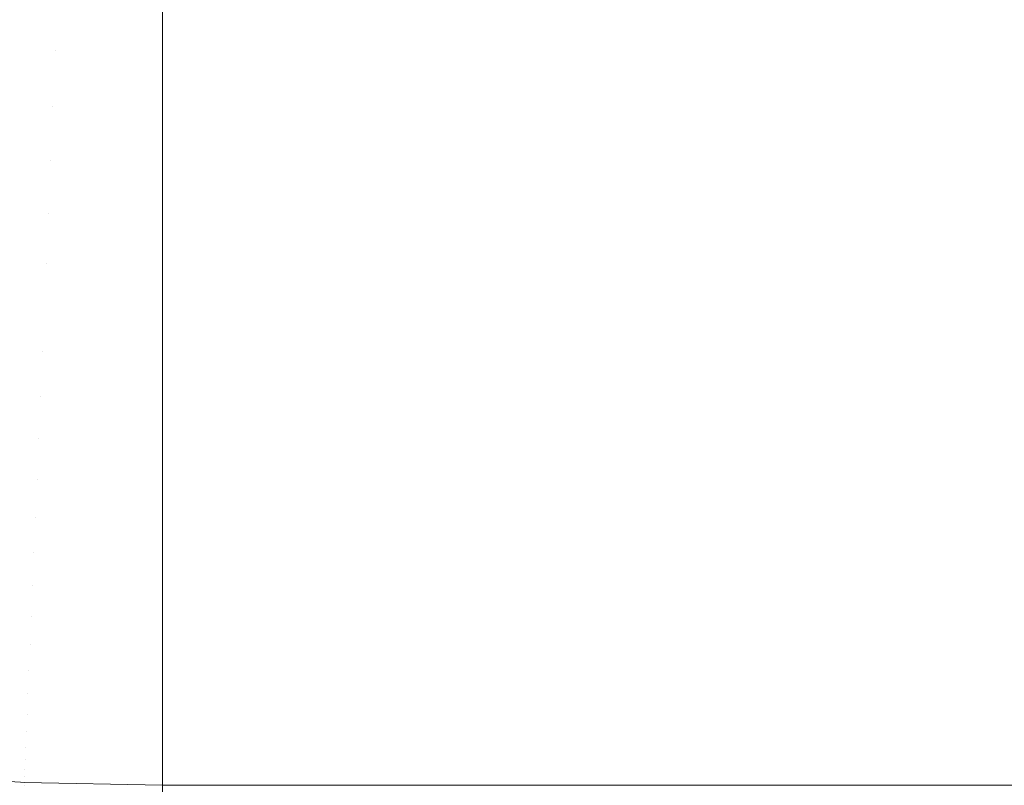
# Model space of a CAD drawing. Header units: centimetres. Extents: x -26 to 27.3, y 37.2 to 39.
# Tile 149 of 256: x -7.8685 to -7.8081, y 37.5001 to 37.547. Entities that reach past the tile are written whole.
import ezdxf

# ---------------------------------------------------------------- set-up
doc = ezdxf.new("R2010")
doc.units = ezdxf.units.CM
doc.header["$LTSCALE"] = 2.54
doc.layers.add('Lucido design-1', color=7, linetype='Continuous')

# ---------------------------------------------------------------- blocks, each defined once
blk = doc.blocks.new('Gruppo-6-1')
at = {"color": 7, "linetype": 'Continuous', "lineweight": 9}
for points in [[(-25.859734, 38.900112, -349.282667), (-25.859734, 37.300112, -349.282667), (27.240266, 37.300112, -349.282667), (27.240266, 38.900112, -349.282667)], [(-25.859734, 38.900112, -373.24943), (-25.859734, 37.300112, -373.24943), (27.240266, 37.300112, -373.24943), (27.240266, 38.900112, -373.24943)]]:
    blk.add_3dface(points, dxfattribs=at)
for points, invisible_edges in [([(-7.866317, 37.545129, -349.699231), (-7.872889, 37.545548, -349.699231), (-7.87259, 37.549058, -349.697008), (-7.866168, 37.548648, -349.697008)], 15), ([(-7.866317, 37.545129, -373.665995), (-7.872889, 37.545548, -373.665995), (-7.87259, 37.549058, -373.663771), (-7.866168, 37.548648, -373.663771)], 15), ([(-7.866317, 37.545129, -349.699231), (-7.866168, 37.548648, -349.697008), (-7.859734, 37.548512, -349.697008), (-7.859734, 37.546393, -349.698345)], 11), ([(-7.859734, 37.54769, -373.66429), (-7.859734, 37.544989, -373.665995), (-7.866317, 37.545129, -373.665995), (-7.866168, 37.548648, -373.663771)], 14), ([(9.240266, 37.548512, -349.697008), (9.240266, 37.546393, -349.698345), (-7.859734, 37.546393, -349.698345), (-7.859734, 37.548512, -349.697008)], 10), ([(-7.859734, 37.544989, -373.665995), (-7.859734, 37.54769, -373.66429), (9.240266, 37.54769, -373.66429), (9.240266, 37.544989, -373.665995)], 10), ([(-7.859734, 37.546393, -349.698345), (-7.859734, 37.544989, -349.699231), (-7.866317, 37.545129, -349.699231)], 10), ([(-7.859734, 37.544989, -349.699231), (-7.859734, 37.546393, -349.698345), (9.240266, 37.546393, -349.698345), (9.240266, 37.544989, -349.699231)], 10), ([(-7.866463, 37.541707, -349.701598), (-7.873179, 37.542136, -349.701598), (-7.872889, 37.545548, -349.699231), (-7.866317, 37.545129, -349.699231)], 15), ([(-7.866463, 37.541707, -373.668361), (-7.873179, 37.542136, -373.668361), (-7.872889, 37.545548, -373.665995), (-7.866317, 37.545129, -373.665995)], 15), ([(-7.866463, 37.541707, -349.701598), (-7.866317, 37.545129, -349.699231), (-7.859734, 37.544989, -349.699231), (-7.859734, 37.542766, -349.700768)], 11), ([(-7.859734, 37.544124, -373.666592), (-7.859734, 37.541564, -373.668361), (-7.866463, 37.541707, -373.668361), (-7.866317, 37.545129, -373.665995)], 14), ([(-7.866317, 37.545129, -373.665995), (-7.859734, 37.544989, -373.665995), (-7.859734, 37.544124, -373.666592)], 9), ([(9.240266, 37.544989, -349.699231), (9.240266, 37.542766, -349.700768), (-7.859734, 37.542766, -349.700768), (-7.859734, 37.544989, -349.699231)], 10), ([(9.240266, 37.544989, -373.665995), (9.240266, 37.544124, -373.666592), (-7.859734, 37.544124, -373.666592), (-7.859734, 37.544989, -373.665995)], 10), ([(-7.859734, 37.541564, -373.668361), (-7.859734, 37.544124, -373.666592), (9.240266, 37.544124, -373.666592), (9.240266, 37.541564, -373.668361)], 10), ([(-7.859734, 37.542766, -349.700768), (-7.859734, 37.541564, -349.701598), (-7.866463, 37.541707, -349.701598)], 10), ([(-7.859734, 37.541564, -349.701598), (-7.859734, 37.542766, -349.700768), (9.240266, 37.542766, -349.700768), (9.240266, 37.541564, -349.701598)], 10), ([(-7.866604, 37.53839, -349.704102), (-7.873461, 37.538828, -349.704102), (-7.873179, 37.542136, -349.701598), (-7.866463, 37.541707, -349.701598)], 15), ([(-7.866604, 37.53839, -373.670865), (-7.873461, 37.538828, -373.670865), (-7.873179, 37.542136, -373.668361), (-7.866463, 37.541707, -373.668361)], 15), ([(-7.866604, 37.53839, -349.704102), (-7.866463, 37.541707, -349.701598), (-7.859734, 37.541564, -349.701598), (-7.859734, 37.539247, -349.703346)], 11), ([(-7.859734, 37.540659, -373.669044), (-7.859734, 37.538245, -373.670865), (-7.866604, 37.53839, -373.670865), (-7.866463, 37.541707, -373.668361)], 14), ([(-7.866463, 37.541707, -373.668361), (-7.859734, 37.541564, -373.668361), (-7.859734, 37.540659, -373.669044)], 9), ([(9.240266, 37.541564, -349.701598), (9.240266, 37.539247, -349.703346), (-7.859734, 37.539247, -349.703346), (-7.859734, 37.541564, -349.701598)], 10), ([(9.240266, 37.541564, -373.668361), (9.240266, 37.540659, -373.669044), (-7.859734, 37.540659, -373.669044), (-7.859734, 37.541564, -373.668361)], 10), ([(-7.859734, 37.538245, -373.670865), (-7.859734, 37.540659, -373.669044), (9.240266, 37.540659, -373.669044), (9.240266, 37.538245, -373.670865)], 10), ([(-7.859734, 37.539247, -349.703346), (-7.859734, 37.538245, -349.704102), (-7.866604, 37.53839, -349.704102)], 10), ([(-7.859734, 37.538245, -349.704102), (-7.859734, 37.539247, -349.703346), (9.240266, 37.539247, -349.703346), (9.240266, 37.538245, -349.704102)], 10), ([(-7.86674, 37.535183, -349.70674), (-7.873733, 37.535629, -349.70674), (-7.873461, 37.538828, -349.704102), (-7.866604, 37.53839, -349.704102)], 15), ([(-7.86674, 37.535183, -373.673503), (-7.873733, 37.535629, -373.673503), (-7.873461, 37.538828, -373.670865), (-7.866604, 37.53839, -373.670865)], 15), ([(-7.86674, 37.535183, -349.70674), (-7.866604, 37.53839, -349.704102), (-7.859734, 37.538245, -349.704102), (-7.859734, 37.535844, -349.706075)], 11), ([(-7.859734, 37.537301, -373.67164), (-7.859734, 37.535034, -373.673503), (-7.86674, 37.535183, -373.673503), (-7.866604, 37.53839, -373.670865)], 14), ([(-7.866604, 37.53839, -373.670865), (-7.859734, 37.538245, -373.670865), (-7.859734, 37.537301, -373.67164)], 9), ([(9.240266, 37.538245, -349.704102), (9.240266, 37.535844, -349.706075), (-7.859734, 37.535844, -349.706075), (-7.859734, 37.538245, -349.704102)], 10), ([(9.240266, 37.538245, -373.670865), (9.240266, 37.537301, -373.67164), (-7.859734, 37.537301, -373.67164), (-7.859734, 37.538245, -373.670865)], 10), ([(-7.859734, 37.535034, -373.673503), (-7.859734, 37.537301, -373.67164), (9.240266, 37.537301, -373.67164), (9.240266, 37.535034, -373.673503)], 10), ([(-7.866871, 37.532091, -349.709506), (-7.873996, 37.532545, -349.709506), (-7.873733, 37.535629, -349.70674), (-7.86674, 37.535183, -349.70674)], 15), ([(-7.866871, 37.532091, -373.676269), (-7.873996, 37.532545, -373.676269), (-7.873733, 37.535629, -373.673503), (-7.86674, 37.535183, -373.673503)], 15), ([(-7.859734, 37.535844, -349.706075), (-7.859734, 37.535034, -349.70674), (-7.86674, 37.535183, -349.70674)], 10), ([(-7.859734, 37.535034, -349.70674), (-7.859734, 37.535844, -349.706075), (9.240266, 37.535844, -349.706075), (9.240266, 37.535034, -349.70674)], 10), ([(-7.866871, 37.532091, -349.709506), (-7.86674, 37.535183, -349.70674), (-7.859734, 37.535034, -349.70674), (-7.859734, 37.532562, -349.708949)], 11), ([(-7.859734, 37.534057, -373.674376), (-7.859734, 37.531939, -373.676269), (-7.866871, 37.532091, -373.676269), (-7.86674, 37.535183, -373.673503)], 14), ([(-7.86674, 37.535183, -373.673503), (-7.859734, 37.535034, -373.673503), (-7.859734, 37.534057, -373.674376)], 9), ([(9.240266, 37.535034, -349.70674), (9.240266, 37.532562, -349.708949), (-7.859734, 37.532562, -349.708949), (-7.859734, 37.535034, -349.70674)], 10), ([(9.240266, 37.535034, -373.673503), (9.240266, 37.534057, -373.674376), (-7.859734, 37.534057, -373.674376), (-7.859734, 37.535034, -373.673503)], 10), ([(-7.859734, 37.531939, -373.676269), (-7.859734, 37.534057, -373.674376), (9.240266, 37.534057, -373.674376), (9.240266, 37.531939, -373.676269)], 10), ([(-7.866979, 37.529555, -349.711956), (-7.874211, 37.530016, -349.711956), (-7.873996, 37.532545, -349.709506), (-7.866871, 37.532091, -349.709506)], 15), ([(-7.866979, 37.529555, -373.678719), (-7.874211, 37.530016, -373.678719), (-7.873996, 37.532545, -373.676269), (-7.866871, 37.532091, -373.676269)], 15), ([(-7.859734, 37.532562, -349.708949), (-7.859734, 37.531939, -349.709506), (-7.866871, 37.532091, -349.709506)], 10), ([(-7.859734, 37.531939, -349.709506), (-7.859734, 37.532562, -349.708949), (9.240266, 37.532562, -349.708949), (9.240266, 37.531939, -349.709506)], 10), ([(-7.859734, 37.529401, -349.711956), (-7.866979, 37.529555, -349.711956), (-7.866871, 37.532091, -349.709506), (-7.859734, 37.531939, -349.709506)], 7), ([(-7.859734, 37.530928, -373.677245), (-7.859734, 37.529401, -373.678719), (-7.866979, 37.529555, -373.678719), (-7.866871, 37.532091, -373.676269)], 14), ([(-7.866871, 37.532091, -373.676269), (-7.859734, 37.531939, -373.676269), (-7.859734, 37.530928, -373.677245)], 9), ([(9.240266, 37.531939, -349.709506), (9.240266, 37.529401, -349.711956), (-7.859734, 37.529401, -349.711956), (-7.859734, 37.531939, -349.709506)], 10), ([(9.240266, 37.531939, -373.676269), (9.240266, 37.530928, -373.677245), (-7.859734, 37.530928, -373.677245), (-7.859734, 37.531939, -373.676269)], 10), ([(-7.859734, 37.529401, -373.678719), (-7.859734, 37.530928, -373.677245), (9.240266, 37.530928, -373.677245), (9.240266, 37.529401, -373.678719)], 10), ([(-7.867101, 37.526689, -349.714947), (-7.874454, 37.527158, -349.714947), (-7.874211, 37.530016, -349.711956), (-7.866979, 37.529555, -349.711956)], 15), ([(-7.867101, 37.526689, -373.68171), (-7.874454, 37.527158, -373.68171), (-7.874211, 37.530016, -373.678719), (-7.866979, 37.529555, -373.678719)], 15), ([(-7.859734, 37.526532, -349.714947), (-7.867101, 37.526689, -349.714947), (-7.866979, 37.529555, -349.711956), (-7.859734, 37.529401, -349.711956)], 7), ([(-7.867101, 37.526689, -373.68171), (-7.866979, 37.529555, -373.678719), (-7.859734, 37.529401, -373.678719), (-7.859734, 37.527932, -373.680251)], 11), ([(-7.859734, 37.526532, -349.714947), (-7.859734, 37.529401, -349.711956), (9.240266, 37.529401, -349.711956), (9.240266, 37.526532, -349.714947)], 10), ([(9.240266, 37.529401, -373.678719), (9.240266, 37.527932, -373.680251), (-7.859734, 37.527932, -373.680251), (-7.859734, 37.529401, -373.678719)], 10), ([(-7.859734, 37.527932, -373.680251), (-7.859734, 37.526532, -373.68171), (-7.867101, 37.526689, -373.68171)], 10), ([(-7.859734, 37.526532, -373.68171), (-7.859734, 37.527932, -373.680251), (9.240266, 37.527932, -373.680251), (9.240266, 37.526532, -373.68171)], 10), ([(-7.867217, 37.52395, -349.718051), (-7.874687, 37.524427, -349.718051), (-7.874454, 37.527158, -349.714947), (-7.867101, 37.526689, -349.714947)], 15), ([(-7.867217, 37.52395, -373.684814), (-7.874687, 37.524427, -373.684814), (-7.874454, 37.527158, -373.68171), (-7.867101, 37.526689, -373.68171)], 15), ([(-7.859734, 37.526387, -349.71511), (-7.859734, 37.523792, -349.718051), (-7.867217, 37.52395, -349.718051), (-7.867101, 37.526689, -349.714947)], 14), ([(-7.867217, 37.52395, -373.684814), (-7.867101, 37.526689, -373.68171), (-7.859734, 37.526532, -373.68171), (-7.859734, 37.525061, -373.683376)], 11), ([(-7.867101, 37.526689, -349.714947), (-7.859734, 37.526532, -349.714947), (-7.859734, 37.526387, -349.71511)], 9), ([(9.240266, 37.526532, -349.714947), (9.240266, 37.526387, -349.71511), (-7.859734, 37.526387, -349.71511), (-7.859734, 37.526532, -349.714947)], 10), ([(9.240266, 37.526532, -373.68171), (9.240266, 37.525061, -373.683376), (-7.859734, 37.525061, -373.683376), (-7.859734, 37.526532, -373.68171)], 10), ([(-7.859734, 37.523792, -349.718051), (-7.859734, 37.526387, -349.71511), (9.240266, 37.526387, -349.71511), (9.240266, 37.523792, -349.718051)], 10), ([(-7.859734, 37.525061, -373.683376), (-7.859734, 37.523792, -373.684814), (-7.867217, 37.52395, -373.684814)], 10), ([(-7.859734, 37.523792, -373.684814), (-7.859734, 37.525061, -373.683376), (9.240266, 37.525061, -373.683376), (9.240266, 37.523792, -373.684814)], 10), ([(-7.867328, 37.521345, -349.721263), (-7.874908, 37.521828, -349.721263), (-7.874687, 37.524427, -349.718051), (-7.867217, 37.52395, -349.718051)], 15), ([(-7.867328, 37.521345, -373.688027), (-7.874908, 37.521828, -373.688027), (-7.874687, 37.524427, -373.684814), (-7.867217, 37.52395, -373.684814)], 15), ([(-7.859734, 37.523514, -349.718393), (-7.859734, 37.521184, -349.721263), (-7.867328, 37.521345, -349.721263), (-7.867217, 37.52395, -349.718051)], 14), ([(-7.867328, 37.521345, -373.688027), (-7.867217, 37.52395, -373.684814), (-7.859734, 37.523792, -373.684814), (-7.859734, 37.522325, -373.686621)], 11), ([(-7.867217, 37.52395, -349.718051), (-7.859734, 37.523792, -349.718051), (-7.859734, 37.523514, -349.718393)], 9), ([(9.240266, 37.523792, -349.718051), (9.240266, 37.523514, -349.718393), (-7.859734, 37.523514, -349.718393), (-7.859734, 37.523792, -349.718051)], 10), ([(9.240266, 37.523792, -373.684814), (9.240266, 37.522325, -373.686621), (-7.859734, 37.522325, -373.686621), (-7.859734, 37.523792, -373.684814)], 10), ([(-7.859734, 37.521184, -349.721263), (-7.859734, 37.523514, -349.718393), (9.240266, 37.523514, -349.718393), (9.240266, 37.521184, -349.721263)], 10), ([(-7.859734, 37.522325, -373.686621), (-7.859734, 37.521184, -373.688027), (-7.867328, 37.521345, -373.688027)], 10), ([(-7.859734, 37.521184, -373.688027), (-7.859734, 37.522325, -373.686621), (9.240266, 37.522325, -373.686621), (9.240266, 37.521184, -373.688027)], 10), ([(-7.867432, 37.518877, -349.724578), (-7.875117, 37.519367, -349.724578), (-7.874908, 37.521828, -349.721263), (-7.867328, 37.521345, -349.721263)], 15), ([(-7.867432, 37.518877, -373.691341), (-7.875117, 37.519367, -373.691341), (-7.874908, 37.521828, -373.688027), (-7.867328, 37.521345, -373.688027)], 15), ([(-7.859734, 37.520786, -349.721797), (-7.859734, 37.518713, -349.724578), (-7.867432, 37.518877, -349.724578), (-7.867328, 37.521345, -349.721263)], 14), ([(-7.867432, 37.518877, -373.691341), (-7.867328, 37.521345, -373.688027), (-7.859734, 37.521184, -373.688027), (-7.859734, 37.519729, -373.689979)], 11), ([(-7.867328, 37.521345, -349.721263), (-7.859734, 37.521184, -349.721263), (-7.859734, 37.520786, -349.721797)], 9), ([(9.240266, 37.521184, -349.721263), (9.240266, 37.520786, -349.721797), (-7.859734, 37.520786, -349.721797), (-7.859734, 37.521184, -349.721263)], 10), ([(9.240266, 37.521184, -373.688027), (9.240266, 37.519729, -373.689979), (-7.859734, 37.519729, -373.689979), (-7.859734, 37.521184, -373.688027)], 10), ([(-7.859734, 37.518713, -349.724578), (-7.859734, 37.520786, -349.721797), (9.240266, 37.520786, -349.721797), (9.240266, 37.518713, -349.724578)], 10), ([(-7.867531, 37.51655, -349.727989), (-7.875315, 37.517046, -349.727989), (-7.875117, 37.519367, -349.724578), (-7.867432, 37.518877, -349.724578)], 15), ([(-7.867531, 37.51655, -373.694752), (-7.875315, 37.517046, -373.694752), (-7.875117, 37.519367, -373.691341), (-7.867432, 37.518877, -373.691341)], 15), ([(-7.859734, 37.519729, -373.689979), (-7.859734, 37.518713, -373.691341), (-7.867432, 37.518877, -373.691341)], 10), ([(-7.859734, 37.518713, -373.691341), (-7.859734, 37.519729, -373.689979), (9.240266, 37.519729, -373.689979), (9.240266, 37.518713, -373.691341)], 10), ([(-7.859734, 37.518209, -349.725317), (-7.859734, 37.516384, -349.727989), (-7.867531, 37.51655, -349.727989), (-7.867432, 37.518877, -349.724578)], 14), ([(-7.867531, 37.51655, -373.694752), (-7.867432, 37.518877, -373.691341), (-7.859734, 37.518713, -373.691341), (-7.859734, 37.517278, -373.693444)], 11), ([(-7.867432, 37.518877, -349.724578), (-7.859734, 37.518713, -349.724578), (-7.859734, 37.518209, -349.725317)], 9), ([(9.240266, 37.518713, -349.724578), (9.240266, 37.518209, -349.725317), (-7.859734, 37.518209, -349.725317), (-7.859734, 37.518713, -349.724578)], 10), ([(9.240266, 37.518713, -373.691341), (9.240266, 37.517278, -373.693444), (-7.859734, 37.517278, -373.693444), (-7.859734, 37.518713, -373.691341)], 10), ([(-7.859734, 37.516384, -349.727989), (-7.859734, 37.518209, -349.725317), (9.240266, 37.518209, -349.725317), (9.240266, 37.516384, -349.727989)], 10), ([(-7.867624, 37.514367, -349.731491), (-7.8755, 37.514869, -349.731491), (-7.875315, 37.517046, -349.727989), (-7.867531, 37.51655, -349.727989)], 15), ([(-7.867624, 37.514367, -373.698254), (-7.8755, 37.514869, -373.698254), (-7.875315, 37.517046, -373.694752), (-7.867531, 37.51655, -373.694752)], 15), ([(-7.859734, 37.517278, -373.693444), (-7.859734, 37.516384, -373.694752), (-7.867531, 37.51655, -373.694752)], 10), ([(-7.859734, 37.516384, -373.694752), (-7.859734, 37.517278, -373.693444), (9.240266, 37.517278, -373.693444), (9.240266, 37.516384, -373.694752)], 10), ([(-7.859734, 37.515787, -349.728946), (-7.859734, 37.514199, -349.731491), (-7.867624, 37.514367, -349.731491), (-7.867531, 37.51655, -349.727989)], 14), ([(-7.867624, 37.514367, -373.698254), (-7.867531, 37.51655, -373.694752), (-7.859734, 37.516384, -373.694752), (-7.859734, 37.514976, -373.697009)], 11), ([(-7.867531, 37.51655, -349.727989), (-7.859734, 37.516384, -349.727989), (-7.859734, 37.515787, -349.728946)], 9), ([(9.240266, 37.516384, -349.727989), (9.240266, 37.515787, -349.728946), (-7.859734, 37.515787, -349.728946), (-7.859734, 37.516384, -349.727989)], 10), ([(9.240266, 37.516384, -373.694752), (9.240266, 37.514976, -373.697009), (-7.859734, 37.514976, -373.697009), (-7.859734, 37.516384, -373.694752)], 10), ([(-7.859734, 37.514199, -349.731491), (-7.859734, 37.515787, -349.728946), (9.240266, 37.515787, -349.728946), (9.240266, 37.514199, -349.731491)], 10), ([(-7.859734, 37.514976, -373.697009), (-7.859734, 37.514199, -373.698254), (-7.867624, 37.514367, -373.698254)], 10), ([(-7.859734, 37.514199, -373.698254), (-7.859734, 37.514976, -373.697009), (9.240266, 37.514976, -373.697009), (9.240266, 37.514199, -373.698254)], 10), ([(-7.867711, 37.512332, -349.735076), (-7.875673, 37.51284, -349.735076), (-7.8755, 37.514869, -349.731491), (-7.867624, 37.514367, -349.731491)], 15), ([(-7.867711, 37.512332, -373.701839), (-7.875673, 37.51284, -373.701839), (-7.8755, 37.514869, -373.698254), (-7.867624, 37.514367, -373.698254)], 15), ([(-7.859734, 37.513526, -349.732676), (-7.859734, 37.512163, -349.735076), (-7.867711, 37.512332, -349.735076), (-7.867624, 37.514367, -349.731491)], 14), ([(-7.867711, 37.512332, -373.701839), (-7.867624, 37.514367, -373.698254), (-7.859734, 37.514199, -373.698254), (-7.859734, 37.512827, -373.700669)], 11), ([(-7.867624, 37.514367, -349.731491), (-7.859734, 37.514199, -349.731491), (-7.859734, 37.513526, -349.732676)], 9), ([(9.240266, 37.514199, -349.731491), (9.240266, 37.513526, -349.732676), (-7.859734, 37.513526, -349.732676), (-7.859734, 37.514199, -349.731491)], 10), ([(9.240266, 37.514199, -373.698254), (9.240266, 37.512827, -373.700669), (-7.859734, 37.512827, -373.700669), (-7.859734, 37.514199, -373.698254)], 10), ([(-7.859734, 37.512163, -349.735076), (-7.859734, 37.513526, -349.732676), (9.240266, 37.513526, -349.732676), (9.240266, 37.512163, -349.735076)], 10), ([(-7.867791, 37.510448, -349.738739), (-7.875833, 37.510961, -349.738739), (-7.875673, 37.51284, -349.735076), (-7.867711, 37.512332, -349.735076)], 15), ([(-7.867791, 37.510448, -373.705502), (-7.875833, 37.510961, -373.705502), (-7.875673, 37.51284, -373.701839), (-7.867711, 37.512332, -373.701839)], 15), ([(-7.859734, 37.512827, -373.700669), (-7.859734, 37.512163, -373.701839), (-7.867711, 37.512332, -373.701839)], 10), ([(-7.859734, 37.512163, -373.701839), (-7.859734, 37.512827, -373.700669), (9.240266, 37.512827, -373.700669), (9.240266, 37.512163, -373.701839)], 10), ([(-7.859734, 37.511429, -349.736501), (-7.859734, 37.510277, -349.738739), (-7.867791, 37.510448, -349.738739), (-7.867711, 37.512332, -349.735076)], 14), ([(-7.867791, 37.510448, -373.705502), (-7.867711, 37.512332, -373.701839), (-7.859734, 37.512163, -373.701839), (-7.859734, 37.510835, -373.704417)], 11), ([(-7.867711, 37.512332, -349.735076), (-7.859734, 37.512163, -349.735076), (-7.859734, 37.511429, -349.736501)], 9), ([(9.240266, 37.512163, -349.735076), (9.240266, 37.511429, -349.736501), (-7.859734, 37.511429, -349.736501), (-7.859734, 37.512163, -349.735076)], 10), ([(9.240266, 37.512163, -373.701839), (9.240266, 37.510835, -373.704417), (-7.859734, 37.510835, -373.704417), (-7.859734, 37.512163, -373.701839)], 10), ([(-7.859734, 37.510277, -349.738739), (-7.859734, 37.511429, -349.736501), (9.240266, 37.511429, -349.736501), (9.240266, 37.510277, -349.738739)], 10), ([(-7.867864, 37.508718, -349.742473), (-7.87598, 37.509235, -349.742473), (-7.875833, 37.510961, -349.738739), (-7.867791, 37.510448, -349.738739)], 15), ([(-7.867864, 37.508718, -373.709236), (-7.87598, 37.509235, -373.709236), (-7.875833, 37.510961, -373.705502), (-7.867791, 37.510448, -373.705502)], 15), ([(-7.859734, 37.510835, -373.704417), (-7.859734, 37.510277, -373.705502), (-7.867791, 37.510448, -373.705502)], 10), ([(-7.859734, 37.510277, -373.705502), (-7.859734, 37.510835, -373.704417), (9.240266, 37.510835, -373.704417), (9.240266, 37.510277, -373.705502)], 10), ([(-7.859734, 37.5095, -349.740414), (-7.859734, 37.508545, -349.742473), (-7.867864, 37.508718, -349.742473), (-7.867791, 37.510448, -349.738739)], 14), ([(-7.867864, 37.508718, -373.709236), (-7.867791, 37.510448, -373.705502), (-7.859734, 37.510277, -373.705502), (-7.859734, 37.509004, -373.708247)], 11), ([(-7.867791, 37.510448, -349.738739), (-7.859734, 37.510277, -349.738739), (-7.859734, 37.5095, -349.740414)], 9), ([(9.240266, 37.510277, -349.738739), (9.240266, 37.5095, -349.740414), (-7.859734, 37.5095, -349.740414), (-7.859734, 37.510277, -349.738739)], 10), ([(9.240266, 37.510277, -373.705502), (9.240266, 37.509004, -373.708247), (-7.859734, 37.509004, -373.708247), (-7.859734, 37.510277, -373.705502)], 10), ([(-7.859734, 37.508545, -349.742473), (-7.859734, 37.5095, -349.740414), (9.240266, 37.5095, -349.740414), (9.240266, 37.508545, -349.742473)], 10), ([(-7.867931, 37.507144, -349.746272), (-7.876113, 37.507666, -349.746272), (-7.87598, 37.509235, -349.742473), (-7.867864, 37.508718, -349.742473)], 15), ([(-7.867931, 37.507144, -373.713035), (-7.876113, 37.507666, -373.713035), (-7.87598, 37.509235, -373.709236), (-7.867864, 37.508718, -373.709236)], 15), ([(-7.859734, 37.509004, -373.708247), (-7.859734, 37.508545, -373.709236), (-7.867864, 37.508718, -373.709236)], 10), ([(-7.859734, 37.508545, -373.709236), (-7.859734, 37.509004, -373.708247), (9.240266, 37.509004, -373.708247), (9.240266, 37.508545, -373.709236)], 10), ([(-7.867931, 37.507144, -349.746272), (-7.867864, 37.508718, -349.742473), (-7.859734, 37.508545, -349.742473), (-7.859734, 37.507744, -349.744406)], 11), ([(-7.867931, 37.507144, -373.713035), (-7.867864, 37.508718, -373.709236), (-7.859734, 37.508545, -373.709236), (-7.859734, 37.507337, -373.71215)], 11), ([(9.240266, 37.508545, -349.742473), (9.240266, 37.507744, -349.744406), (-7.859734, 37.507744, -349.744406), (-7.859734, 37.508545, -349.742473)], 10), ([(9.240266, 37.508545, -373.709236), (9.240266, 37.507337, -373.71215), (-7.859734, 37.507337, -373.71215), (-7.859734, 37.508545, -373.709236)], 10), ([(-7.867991, 37.505729, -349.75013), (-7.876233, 37.506254, -349.75013), (-7.876113, 37.507666, -349.746272), (-7.867931, 37.507144, -349.746272)], 15), ([(-7.867991, 37.505729, -373.716893), (-7.876233, 37.506254, -373.716893), (-7.876113, 37.507666, -373.713035), (-7.867931, 37.507144, -373.713035)], 15), ([(-7.859734, 37.507744, -349.744406), (-7.859734, 37.50697, -349.746272), (-7.867931, 37.507144, -349.746272)], 10), ([(-7.859734, 37.50697, -349.746272), (-7.859734, 37.507744, -349.744406), (9.240266, 37.507744, -349.744406), (9.240266, 37.50697, -349.746272)], 10), ([(-7.867991, 37.505729, -349.75013), (-7.867931, 37.507144, -349.746272), (-7.859734, 37.50697, -349.746272), (-7.859734, 37.506162, -349.748472)], 11), ([(-7.867991, 37.505729, -373.716893), (-7.867931, 37.507144, -373.713035), (-7.859734, 37.50697, -373.713035), (-7.859734, 37.505837, -373.71612)], 11), ([(-7.859734, 37.507337, -373.71215), (-7.859734, 37.50697, -373.713035), (-7.867931, 37.507144, -373.713035)], 10), ([(-7.859734, 37.50697, -373.713035), (-7.859734, 37.507337, -373.71215), (9.240266, 37.507337, -373.71215), (9.240266, 37.50697, -373.713035)], 10), ([(9.240266, 37.50697, -349.746272), (9.240266, 37.506162, -349.748472), (-7.859734, 37.506162, -349.748472), (-7.859734, 37.50697, -349.746272)], 10), ([(9.240266, 37.50697, -373.713035), (9.240266, 37.505837, -373.71612), (-7.859734, 37.505837, -373.71612), (-7.859734, 37.50697, -373.713035)], 10), ([(-7.868044, 37.504474, -349.754038), (-7.87634, 37.505003, -349.754038), (-7.876233, 37.506254, -349.75013), (-7.867991, 37.505729, -349.75013)], 15), ([(-7.868044, 37.504474, -373.720802), (-7.87634, 37.505003, -373.720802), (-7.876233, 37.506254, -373.716893), (-7.867991, 37.505729, -373.716893)], 15), ([(-7.859734, 37.506162, -349.748472), (-7.859734, 37.505553, -349.75013), (-7.867991, 37.505729, -349.75013)], 10), ([(-7.859734, 37.505553, -349.75013), (-7.859734, 37.506162, -349.748472), (9.240266, 37.506162, -349.748472), (9.240266, 37.505553, -349.75013)], 10), ([(-7.868044, 37.504474, -349.754038), (-7.867991, 37.505729, -349.75013), (-7.859734, 37.505553, -349.75013), (-7.859734, 37.504759, -349.752602)], 11), ([(-7.868044, 37.504474, -373.720802), (-7.867991, 37.505729, -373.716893), (-7.859734, 37.505553, -373.716893), (-7.859734, 37.504506, -373.720151)], 11), ([(-7.859734, 37.505837, -373.71612), (-7.859734, 37.505553, -373.716893), (-7.867991, 37.505729, -373.716893)], 10), ([(-7.859734, 37.505553, -373.716893), (-7.859734, 37.505837, -373.71612), (9.240266, 37.505837, -373.71612), (9.240266, 37.505553, -373.716893)], 10), ([(9.240266, 37.505553, -349.75013), (9.240266, 37.504759, -349.752602), (-7.859734, 37.504759, -349.752602), (-7.859734, 37.505553, -349.75013)], 10), ([(9.240266, 37.505553, -373.716893), (9.240266, 37.504506, -373.720151), (-7.859734, 37.504506, -373.720151), (-7.859734, 37.505553, -373.716893)], 10), ([(-7.868091, 37.503381, -349.757992), (-7.876433, 37.503913, -349.757992), (-7.87634, 37.505003, -349.754038), (-7.868044, 37.504474, -349.754038)], 15), ([(-7.868091, 37.503381, -373.724755), (-7.876433, 37.503913, -373.724755), (-7.87634, 37.505003, -373.720802), (-7.868044, 37.504474, -373.720802)], 15), ([(-7.859734, 37.504759, -349.752602), (-7.859734, 37.504297, -349.754038), (-7.868044, 37.504474, -349.754038)], 10), ([(-7.859734, 37.504297, -349.754038), (-7.859734, 37.504759, -349.752602), (9.240266, 37.504759, -349.752602), (9.240266, 37.504297, -349.754038)], 10), ([(-7.868091, 37.503381, -349.757992), (-7.868044, 37.504474, -349.754038), (-7.859734, 37.504297, -349.754038), (-7.859734, 37.503537, -349.75679)], 11), ([(-7.868091, 37.503381, -373.724755), (-7.868044, 37.504474, -373.720802), (-7.859734, 37.504297, -373.720802), (-7.859734, 37.503348, -373.724234)], 11), ([(-7.859734, 37.504506, -373.720151), (-7.859734, 37.504297, -373.720802), (-7.868044, 37.504474, -373.720802)], 10), ([(-7.859734, 37.504297, -373.720802), (-7.859734, 37.504506, -373.720151), (9.240266, 37.504506, -373.720151), (9.240266, 37.504297, -373.720802)], 10), ([(9.240266, 37.504297, -349.754038), (9.240266, 37.503537, -349.75679), (-7.859734, 37.503537, -349.75679), (-7.859734, 37.504297, -349.754038)], 10), ([(9.240266, 37.504297, -373.720802), (9.240266, 37.503348, -373.724234), (-7.859734, 37.503348, -373.724234), (-7.859734, 37.504297, -373.720802)], 10), ([(-7.86813, 37.502453, -349.761983), (-7.876512, 37.502987, -349.761983), (-7.876433, 37.503913, -349.757992), (-7.868091, 37.503381, -349.757992)], 15), ([(-7.86813, 37.502453, -373.728746), (-7.876512, 37.502987, -373.728746), (-7.876433, 37.503913, -373.724755), (-7.868091, 37.503381, -373.724755)], 15), ([(-7.859734, 37.503537, -349.75679), (-7.859734, 37.503204, -349.757992), (-7.868091, 37.503381, -349.757992)], 10), ([(-7.859734, 37.503204, -349.757992), (-7.859734, 37.503537, -349.75679), (9.240266, 37.503537, -349.75679), (9.240266, 37.503204, -349.757992)], 10), ([(-7.868163, 37.501689, -349.766006), (-7.876576, 37.502225, -349.766006), (-7.876512, 37.502987, -349.761983), (-7.86813, 37.502453, -349.761983)], 15), ([(-7.868163, 37.501689, -373.732769), (-7.876576, 37.502225, -373.732769), (-7.876512, 37.502987, -373.728746), (-7.86813, 37.502453, -373.728746)], 15), ([(-7.86813, 37.502453, -349.761983), (-7.868091, 37.503381, -349.757992), (-7.859734, 37.503204, -349.757992), (-7.859734, 37.502497, -349.761026)], 11), ([(-7.86813, 37.502453, -373.728746), (-7.868091, 37.503381, -373.724755), (-7.859734, 37.503204, -373.724755), (-7.859734, 37.502364, -373.728363)], 11), ([(-7.859734, 37.503348, -373.724234), (-7.859734, 37.503204, -373.724755), (-7.868091, 37.503381, -373.724755)], 10), ([(-7.859734, 37.503204, -373.724755), (-7.859734, 37.503348, -373.724234), (9.240266, 37.503348, -373.724234), (9.240266, 37.503204, -373.724755)], 10), ([(9.240266, 37.503204, -349.757992), (9.240266, 37.502497, -349.761026), (-7.859734, 37.502497, -349.761026), (-7.859734, 37.503204, -349.757992)], 10), ([(9.240266, 37.503204, -373.724755), (9.240266, 37.502364, -373.728363), (-7.859734, 37.502364, -373.728363), (-7.859734, 37.503204, -373.724755)], 10), ([(-7.868188, 37.50109, -349.770053), (-7.876627, 37.501628, -349.770053), (-7.876576, 37.502225, -349.766006), (-7.868163, 37.501689, -349.766006)], 15), ([(-7.868188, 37.50109, -373.736816), (-7.876627, 37.501628, -373.736816), (-7.876576, 37.502225, -373.732769), (-7.868163, 37.501689, -373.732769)], 15), ([(-7.868163, 37.501689, -349.766006), (-7.86813, 37.502453, -349.761983), (-7.859734, 37.502274, -349.761983), (-7.859734, 37.501643, -349.765304)], 11), ([(-7.868163, 37.501689, -373.732769), (-7.86813, 37.502453, -373.728746), (-7.859734, 37.502274, -373.728746), (-7.859734, 37.501555, -373.732531)], 11), ([(-7.859734, 37.502497, -349.761026), (-7.859734, 37.502274, -349.761983), (-7.86813, 37.502453, -349.761983)], 10), ([(-7.859734, 37.502364, -373.728363), (-7.859734, 37.502274, -373.728746), (-7.86813, 37.502453, -373.728746)], 10), ([(-7.859734, 37.502274, -349.761983), (-7.859734, 37.502497, -349.761026), (9.240266, 37.502497, -349.761026), (9.240266, 37.502274, -349.761983)], 10), ([(-7.859734, 37.502274, -373.728746), (-7.859734, 37.502364, -373.728363), (9.240266, 37.502364, -373.728363), (9.240266, 37.502274, -373.728746)], 10), ([(9.240266, 37.502274, -349.761983), (9.240266, 37.501643, -349.765304), (-7.859734, 37.501643, -349.765304), (-7.859734, 37.502274, -349.761983)], 10), ([(9.240266, 37.502274, -373.728746), (9.240266, 37.501555, -373.732531), (-7.859734, 37.501555, -373.732531), (-7.859734, 37.502274, -373.728746)], 10), ([(-7.868206, 37.500658, -349.774117), (-7.876664, 37.501197, -349.774117), (-7.876627, 37.501628, -349.770053), (-7.868188, 37.50109, -349.770053)], 15), ([(-7.868206, 37.500658, -373.74088), (-7.876664, 37.501197, -373.74088), (-7.876627, 37.501628, -373.736816), (-7.868188, 37.50109, -373.736816)], 15), ([(-7.868188, 37.50109, -349.770053), (-7.868163, 37.501689, -349.766006), (-7.859734, 37.50151, -349.766006), (-7.859734, 37.500976, -349.769615)], 11), ([(-7.868188, 37.50109, -373.736816), (-7.868163, 37.501689, -373.732769), (-7.859734, 37.50151, -373.732769), (-7.859734, 37.500924, -373.736728)], 11), ([(-7.859734, 37.501643, -349.765304), (-7.859734, 37.50151, -349.766006), (-7.868163, 37.501689, -349.766006)], 10), ([(-7.859734, 37.501555, -373.732531), (-7.859734, 37.50151, -373.732769), (-7.868163, 37.501689, -373.732769)], 10), ([(-7.859734, 37.50151, -349.766006), (-7.859734, 37.501643, -349.765304), (9.240266, 37.501643, -349.765304), (9.240266, 37.50151, -349.766006)], 10), ([(-7.868218, 37.500392, -349.778192), (-7.876686, 37.500932, -349.778192), (-7.876664, 37.501197, -349.774117), (-7.868206, 37.500658, -349.774117)], 15), ([(-7.868218, 37.500392, -373.744955), (-7.876686, 37.500932, -373.744955), (-7.876664, 37.501197, -373.74088), (-7.868206, 37.500658, -373.74088)], 15), ([(-7.868206, 37.500658, -349.774117), (-7.868188, 37.50109, -349.770053), (-7.859734, 37.500911, -349.770053), (-7.859734, 37.500496, -349.773951)], 11), ([(-7.859734, 37.500478, -373.74088), (-7.868206, 37.500658, -373.74088), (-7.868188, 37.50109, -373.736816), (-7.859734, 37.500911, -373.736816)], 7), ([(-7.859734, 37.500976, -349.769615), (-7.859734, 37.500911, -349.770053), (-7.868188, 37.50109, -349.770053)], 10), ([(-7.859734, 37.500924, -373.736728), (-7.859734, 37.500911, -373.736816), (-7.868188, 37.50109, -373.736816)], 10), ([(-7.859734, 37.50151, -373.732769), (-7.859734, 37.501555, -373.732531), (9.240266, 37.501555, -373.732531), (9.240266, 37.50151, -373.732769)], 10), ([(9.240266, 37.50151, -349.766006), (9.240266, 37.500976, -349.769615), (-7.859734, 37.500976, -349.769615), (-7.859734, 37.50151, -349.766006)], 10), ([(9.240266, 37.50151, -373.732769), (9.240266, 37.500924, -373.736728), (-7.859734, 37.500924, -373.736728), (-7.859734, 37.50151, -373.732769)], 10), ([(-7.868243, 37.499797, -349.992612), (-7.876737, 37.500339, -349.992612), (-7.87671, 37.500655, -349.988627), (-7.868229, 37.500115, -349.988627)], 15), ([(-7.868243, 37.499797, -373.959375), (-7.876737, 37.500339, -373.959375), (-7.87671, 37.500655, -373.95539), (-7.868229, 37.500115, -373.95539)], 15), ([(-7.868229, 37.500115, -349.988627), (-7.87671, 37.500655, -349.988627), (-7.876697, 37.500813, -349.984639), (-7.868223, 37.500273, -349.984639)], 15), ([(-7.868229, 37.500115, -373.95539), (-7.87671, 37.500655, -373.95539), (-7.876697, 37.500813, -373.951402), (-7.868223, 37.500273, -373.951402)], 15), ([(-7.868223, 37.500273, -349.984639), (-7.876697, 37.500813, -349.984639), (-7.876695, 37.500833, -349.982667), (-7.868453, 37.500307, -349.982667)], 11), ([(-7.868223, 37.500273, -373.951402), (-7.876697, 37.500813, -373.951402), (-7.876695, 37.500833, -373.94943), (-7.868453, 37.500307, -373.94943)], 11), ([(-7.868222, 37.500294, -349.782122), (-7.876695, 37.500834, -349.782122), (-7.876686, 37.500932, -349.778192), (-7.868218, 37.500392, -349.778192)], 15), ([(-7.868222, 37.500294, -373.748885), (-7.876695, 37.500834, -373.748885), (-7.876686, 37.500932, -373.744955), (-7.868218, 37.500392, -373.744955)], 15), ([(-7.868453, 37.500307, -349.782667), (-7.876695, 37.500833, -349.782667), (-7.876695, 37.500834, -349.782122), (-7.868222, 37.500294, -349.782122)], 14), ([(-7.868453, 37.500307, -373.74943), (-7.876695, 37.500833, -373.74943), (-7.876695, 37.500834, -373.748885), (-7.868222, 37.500294, -373.748885)], 14), ([(-7.876695, 37.500833, -349.782667), (-7.868453, 37.500307, -349.782667), (-7.868453, 37.500307, -349.982667), (-7.876695, 37.500833, -349.982667)], 10), ([(-7.876695, 37.500833, -373.74943), (-7.868453, 37.500307, -373.74943), (-7.868453, 37.500307, -373.94943), (-7.876695, 37.500833, -373.94943)], 10), ([(-7.859734, 37.500212, -349.778192), (-7.868218, 37.500392, -349.778192), (-7.868206, 37.500658, -349.774117), (-7.859734, 37.500478, -349.774117)], 7), ([(-7.859734, 37.500474, -373.740949), (-7.859734, 37.500212, -373.744955), (-7.868218, 37.500392, -373.744955), (-7.868206, 37.500658, -373.74088)], 14), ([(-7.859734, 37.500496, -349.773951), (-7.859734, 37.500478, -349.774117), (-7.868206, 37.500658, -349.774117)], 10), ([(-7.868206, 37.500658, -373.74088), (-7.859734, 37.500478, -373.74088), (-7.859734, 37.500474, -373.740949)], 9), ([(-7.859734, 37.500911, -349.770053), (-7.859734, 37.500976, -349.769615), (9.240266, 37.500976, -349.769615), (9.240266, 37.500911, -349.770053)], 10), ([(-7.859734, 37.500911, -373.736816), (-7.859734, 37.500924, -373.736728), (9.240266, 37.500924, -373.736728), (9.240266, 37.500911, -373.736816)], 10), ([(9.240266, 37.500911, -349.770053), (9.240266, 37.500496, -349.773951), (-7.859734, 37.500496, -349.773951), (-7.859734, 37.500911, -349.770053)], 10), ([(-7.859734, 37.500478, -373.74088), (-7.859734, 37.500911, -373.736816), (9.240266, 37.500911, -373.736816), (9.240266, 37.500478, -373.74088)], 10), ([(-7.859734, 37.500478, -349.774117), (-7.859734, 37.500496, -349.773951), (9.240266, 37.500496, -349.773951), (9.240266, 37.500478, -349.774117)], 10), ([(-7.859734, 37.500212, -349.778192), (-7.859734, 37.500478, -349.774117), (9.240266, 37.500478, -349.774117), (9.240266, 37.500212, -349.778192)], 10), ([(9.240266, 37.500478, -373.74088), (9.240266, 37.500474, -373.740949), (-7.859734, 37.500474, -373.740949), (-7.859734, 37.500478, -373.74088)], 10), ([(-7.859734, 37.500212, -373.744955), (-7.859734, 37.500474, -373.740949), (9.240266, 37.500474, -373.740949), (9.240266, 37.500212, -373.744955)], 10), ([(-7.868263, 37.49932, -349.996586), (-7.876777, 37.499863, -349.996586), (-7.876737, 37.500339, -349.992612), (-7.868243, 37.499797, -349.992612)], 15), ([(-7.868263, 37.49932, -373.963349), (-7.876777, 37.499863, -373.963349), (-7.876737, 37.500339, -373.959375), (-7.868243, 37.499797, -373.959375)], 15), ([(-7.868453, 37.500307, -349.982667), (-7.868222, 37.500292, -349.982667), (-7.868223, 37.500273, -349.984639)], 10), ([(-7.868222, 37.500292, -349.982667), (-7.868453, 37.500307, -349.982667), (-7.868453, 37.500307, -349.782667), (-7.868222, 37.500292, -349.782667)], 10), ([(-7.868222, 37.500294, -349.782122), (-7.868222, 37.500292, -349.782667), (-7.868453, 37.500307, -349.782667)], 9), ([(-7.868453, 37.500307, -373.94943), (-7.868222, 37.500292, -373.94943), (-7.868223, 37.500273, -373.951402)], 10), ([(-7.868222, 37.500292, -373.94943), (-7.868453, 37.500307, -373.94943), (-7.868453, 37.500307, -373.74943), (-7.868222, 37.500292, -373.74943)], 10), ([(-7.868222, 37.500294, -373.748885), (-7.868222, 37.500292, -373.74943), (-7.868453, 37.500307, -373.74943)], 9), ([(-7.868243, 37.499797, -349.992612), (-7.868229, 37.500115, -349.988627), (-7.859734, 37.499934, -349.988627), (-7.859734, 37.499714, -349.991381)], 11), ([(-7.868243, 37.499797, -373.959375), (-7.868229, 37.500115, -373.95539), (-7.859734, 37.499934, -373.95539), (-7.859734, 37.499714, -373.958144)], 11), ([(-7.868229, 37.500115, -349.988627), (-7.868223, 37.500273, -349.984639), (-7.859734, 37.500093, -349.984639), (-7.859734, 37.499998, -349.987028)], 11), ([(-7.868229, 37.500115, -373.95539), (-7.868223, 37.500273, -373.951402), (-7.859734, 37.500093, -373.951402), (-7.859734, 37.499998, -373.953791)], 11), ([(-7.859734, 37.499998, -349.987028), (-7.859734, 37.499934, -349.988627), (-7.868229, 37.500115, -349.988627)], 10), ([(-7.859734, 37.499998, -373.953791), (-7.859734, 37.499934, -373.95539), (-7.868229, 37.500115, -373.95539)], 10), ([(-7.859734, 37.500093, -349.984639), (-7.868223, 37.500273, -349.984639), (-7.868222, 37.500292, -349.982667), (-7.859734, 37.500112, -349.982667)], 3), ([(-7.859734, 37.500093, -373.951402), (-7.868223, 37.500273, -373.951402), (-7.868222, 37.500292, -373.94943), (-7.859734, 37.500112, -373.94943)], 3), ([(-7.859734, 37.500209, -349.778305), (-7.859734, 37.500113, -349.782122), (-7.868222, 37.500294, -349.782122), (-7.868218, 37.500392, -349.778192)], 14), ([(-7.859734, 37.500206, -373.745186), (-7.859734, 37.500113, -373.748885), (-7.868222, 37.500294, -373.748885), (-7.868218, 37.500392, -373.744955)], 14), ([(-7.859734, 37.500112, -349.782667), (-7.868222, 37.500292, -349.782667), (-7.868222, 37.500294, -349.782122), (-7.859734, 37.500113, -349.782122)], 6), ([(-7.859734, 37.500112, -373.74943), (-7.868222, 37.500292, -373.74943), (-7.868222, 37.500294, -373.748885), (-7.859734, 37.500113, -373.748885)], 6), ([(-7.868222, 37.500292, -349.782667), (-7.859734, 37.500112, -349.782667), (-7.859734, 37.500112, -349.982667), (-7.868222, 37.500292, -349.982667)], 8), ([(-7.868222, 37.500292, -373.74943), (-7.859734, 37.500112, -373.74943), (-7.859734, 37.500112, -373.94943), (-7.868222, 37.500292, -373.94943)], 8), ([(-7.868218, 37.500392, -349.778192), (-7.859734, 37.500212, -349.778192), (-7.859734, 37.500209, -349.778305)], 9), ([(-7.868218, 37.500392, -373.744955), (-7.859734, 37.500212, -373.744955), (-7.859734, 37.500206, -373.745186)], 9), ([(9.240266, 37.500212, -349.778192), (9.240266, 37.500209, -349.778305), (-7.859734, 37.500209, -349.778305), (-7.859734, 37.500212, -349.778192)], 10), ([(9.240266, 37.500212, -373.744955), (9.240266, 37.500206, -373.745186), (-7.859734, 37.500206, -373.745186), (-7.859734, 37.500212, -373.744955)], 10), ([(-7.859734, 37.500113, -349.782122), (-7.859734, 37.500209, -349.778305), (9.240266, 37.500209, -349.778305), (9.240266, 37.500113, -349.782122)], 10), ([(-7.859734, 37.500113, -373.748885), (-7.859734, 37.500206, -373.745186), (9.240266, 37.500206, -373.745186), (9.240266, 37.500113, -373.748885)], 10), ([(9.240266, 37.500113, -349.782122), (9.240266, 37.500112, -349.782667), (-7.859734, 37.500112, -349.782667), (-7.859734, 37.500113, -349.782122)], 8), ([(9.240266, 37.500113, -373.748885), (9.240266, 37.500112, -373.74943), (-7.859734, 37.500112, -373.74943), (-7.859734, 37.500113, -373.748885)], 8)]:
    blk.add_3dface(points, dxfattribs=dict(at, invisible_edges=invisible_edges))

msp = doc.modelspace()

# ---------------------------------------------------------------- block references
at = {"layer": 'Lucido design-1', "color": 7}
msp.add_blockref('Gruppo-6-1', (0, 0), dxfattribs=at)

doc.saveas('drawing.dxf')
